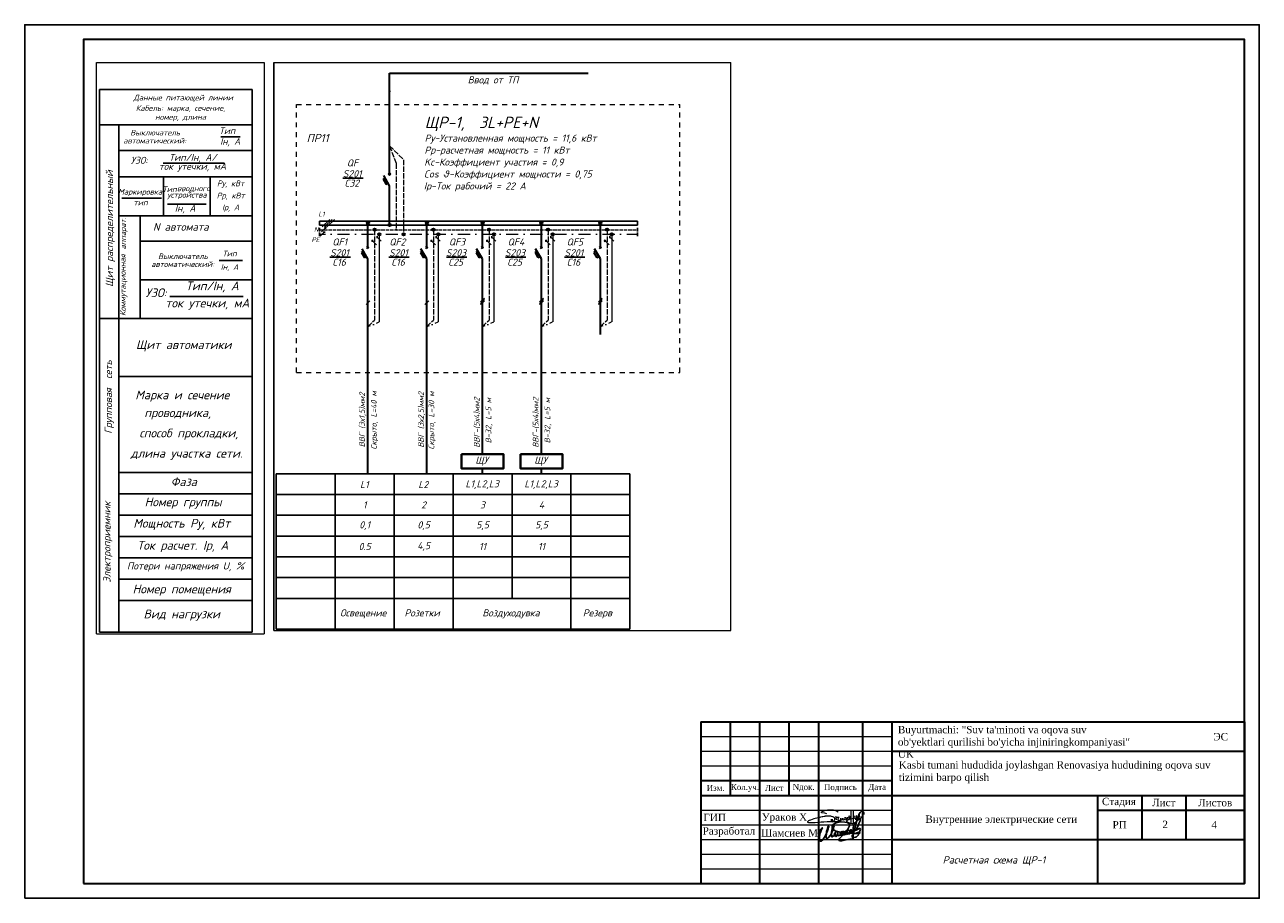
# Model space of a CAD drawing. Header units: metres. Extents: x 705633 to 708863, y 4309165 to 4309462.
# Tile 4 of 25: x 707016 to 707436, y 4309165 to 4309462. Entities that reach past the tile are written whole.
import ezdxf
from ezdxf.enums import TextEntityAlignment as Align

# ---------------------------------------------------------------- set-up
doc = ezdxf.new("R2010")
doc.units = ezdxf.units.M
doc.header["$LTSCALE"] = 0.5
for name, pattern in [('_______A_', [66.666667, 33.333333, -33.333333]), ('ACAD_ISO02W100', [15, 12, -3]), ('штрихпунктир', [800, 200, -200, 0, -200, 200, 0])]:
    doc.linetypes.add(name, pattern=pattern)
doc.layers.get('Defpoints').update_dxf_attribs({"lineweight": 18})
for name, color, linetype, lineweight in [('E_Diagram_a-a-a', 7, 'Continuous', 25), ('E_Diagram_a-a-a @ 1', 7, 'Continuous', 25), ('E_Diagram_b-b-b', 7, 'Continuous', 25), ('Графа', 7, 'Continuous', 30), ('Графа 20', 7, 'Continuous', 20), ('ПЛАН', 250, 'Continuous', 30), ('Слой размерная', 7, 'Continuous', 13), ('Формат', 7, 'Continuous', 25)]:
    doc.layers.add(name, color=color, linetype=linetype, lineweight=lineweight)
doc.layers.add('Рамка', color=7, linetype='Continuous')
doc.layers.add('Титульный лист', color=7, linetype='Continuous')
doc.styles.add('Arial UPS', font='times.ttf', dxfattribs={"height": 2.5})
doc.styles.add('AUDIT_D_200324105431-2', font='isocpeui.ttf')
doc.styles.add('ISO', font='isocpeui.ttf', dxfattribs={"height": 250})
doc.styles.get("Standard").update_dxf_attribs({"font": 'times.ttf'})
doc.styles.add('Times New Roman', font='times.ttf')
doc.styles.add('X_ISO', font='isocpeui.ttf')
doc.styles.add('шод', font='isocpeui.ttf', dxfattribs={"height": 200})
doc.styles.add('ЭОМ схема', font='isocpeui.ttf')

# ---------------------------------------------------------------- blocks, each defined once
blk = doc.blocks.new('земля PE')
for p, q in [((-85, 45), (-85, 125)), ((85, -85), (-85, 85))]:
    blk.add_line(p, q)
blk = doc.blocks.new('нуль N')
blk.add_hatch(color=256).paths.add_polyline_path([(-110, 85, 1), (-60, 85, 1)])
blk.add_line((85, -85), (-85, 85))
blk.add_circle((-85, 85), 25)
blk = doc.blocks.new('A$C194E077B')
at = {"color": 5, "lineweight": 20}
for points in [[(42, -99), (83, -76), (96, -68), (110, -53), (122, -42), (131, -27), (137, -5), (137, 22), (125, 42), (110, 57), (100, 67), (80, 78), (58, 91), (13, 103), (-19, 112), (-87, 112), (-127, 112), (-231, 105), (-249, 100), (-271, 100), (-317, 88), (-348, 80), (-409, 70), (-436, 66), (-497, 49), (-543, 37), (-617, 24), (-665, 5), (-728, -12), (-787, -37), (-841, -58), (-859, -64), (-880, -77), (-894, -91), (-904, -101), (-904, -112), (-894, -123), (-871, -130), (-840, -134), (-808, -134), (-760, -134), (-737, -134), (-654, -127), (-612, -124), (-491, -116), (-389, -109), (-287, -102), (-158, -97), (-39, -97), (85, -89), (174, -89), (222, -82), (269, -75), (318, -67), (369, -63), (369, -63)], [(-162, 200), (-240, 221), (-364, 241), (-364, 276), (-310, 307), (-248, 324), (-145, 351), (-37, 351), (76, 351), (195, 319), (266, 278)], [(0, 0), (0, -92)], [(41, 2), (41, -98)], [(203, -24), (196, 1), (191, 21), (185, 44), (185, 65), (176, 81), (169, 93), (189, 73), (200, 70), (220, 70), (242, 70), (259, 75), (272, 78), (279, 90), (279, 70), (274, 51), (262, 26), (252, 0), (252, -16), (261, -33), (282, -45), (303, -50), (329, -43), (347, -33), (361, -19), (368, -6), (371, 33), (368, -6), (372, -22), (382, -27), (392, -33), (406, -29), (418, -26), (433, -12), (438, -3), (438, 39), (438, -3), (453, -18), (464, -25), (477, -25), (504, -20), (521, -3), (528, 9), (524, 23), (522, 41), (522, 48), (526, 55), (535, 63), (549, 63), (569, 49), (579, 25), (585, 1), (580, -18), (565, -26), (549, -26), (531, -8), (528, 9)], [(835, 300), (835, -171), (799, -177), (729, -165), (620, -121), (593, -75), (602, -42), (665, -20), (730, 7), (798, 17), (885, 36), (885, 36), (905, 45)], [(593, 2), (615, 20), (621, 30), (635, 45), (637, 70), (635, 45), (635, 19), (646, 1), (664, -10), (680, -10), (701, 0), (705, 13), (705, 35), (699, 66), (686, 94), (680, 122)], [(682, 123), (691, 107), (705, 87), (717, 87)], [(748, 299), (746, -138)], [(898, 116), (898, 60), (906, 31), (917, -11)], [(910, 55), (903, 116)], [(952, -13), (967, 14), (978, 53), (978, 112), (973, 131)], [(962, 114), (967, 97), (978, 53), (987, 20), (1013, 5), (1032, 10), (1061, 39), (1076, 96), (1076, 123), (1074, 180)], [(1064, 182), (1056, 151), (1045, 113), (1045, 80), (1055, 46), (1070, 20), (1088, 9), (1109, 9), (1132, 31), (1138, 57), (1138, 93)]]:
    blk.add_lwpolyline(points, dxfattribs=at)
for centre, radius, start, end in [((681, 122), 1.13, 41.4, 190.5897), ((901, 116), 2.8, 15.3098, 164.5601), ((899, 54), 10.7, 301.2071, 10.1496), ((979, 116), 16.6, 111.912, 188.6151), ((1068, 178), 5.72, 18.1801, 138.9915), ((935, -4), 19.1, 202.8625, 330.9274)]:
    blk.add_arc(centre, radius, start, end, dxfattribs=at)
blk = doc.blocks.new('подпись')
at = {"color": 5, "lineweight": 25, "ltscale": 100}
for points in [[(0, 0), (-197, 126), (-197, 309), (-123, 591), (567, 1632), (953, 2109), (1273, 2414), (1527, 2589), (1215, 1792), (928, 1029), (653, 301), (452, -351), (337, -1266), (279, -1948), (312, -2490), (402, -2825), (550, -3092), (838, -3149), (1109, -3069), (1379, -2844), (1823, -2349), (2373, -1422), (2702, -820), (3274, 231), (3712, 1254), (3950, 2044), (4122, 2646), (4211, 2957), (4211, 3165), (4040, 3165), (3851, 2974), (3638, 2341), (3506, 1674), (3350, 976), (3274, 231), (3120, -1415), (3120, -1857), (3317, -2036), (3605, -2048), (3851, -1891), (4171, -1590), (4828, -736), (5198, -126), (5526, 553), (5978, 1354), (6150, 1952), (6273, 2417), (6429, 2974), (6479, 3340), (6421, 3531), (6214, 3468), (6044, 3207), (5855, 2707), (5740, 2219), (5543, 1396), (5452, 721), (5411, -824), (5461, -1293), (5617, -1293), (5822, -1224), (5929, -1113), (6273, -759), (6627, -458), (6988, -4), (7045, 320), (6939, 431), (6799, 332), (6709, 53), (6700, -324), (6717, -835), (6955, -991), (7218, -1090), (7530, -1056), (7694, -915), (7834, -793), (8039, -515), (8113, -294), (8146, 53), (8129, 576), (7965, 831), (7710, 907), (7407, 862), (7218, 698), (7054, 351), (7012, -4), (7054, -324), (7210, -671), (7456, -747), (7694, -660), (7883, -515), (8055, -370), (8146, -202), (8211, -4), (8129, 65), (7973, -160), (7990, -469), (8055, -770), (8417, -824), (8712, -759), (8967, -637), (9230, -458), (9509, -225), (9780, -15), (9977, 286), (10034, 629), (9977, 831), (9706, 907), (9468, 785), (9279, 553), (9098, 198), (9041, -149), (9090, -435), (9369, -602), (9706, -648), (9911, -480), (10174, -225), (10420, 42), (10510, 297), (10584, 698), (10568, 919), (10420, 1029), (10207, 976), (10010, 698), (9886, 419), (9854, 19), (9886, -271), (10108, -435), (10412, -458), (10855, -458), (11085, -347), (11274, -149), (11545, 88), (11791, 343), (11865, 530), (11800, 896), (11520, 1098), (11241, 1098), (11052, 907), (10962, 553), (11020, 187), (11274, -191), (11611, -271), (12013, -206), (12284, -46), (12596, 210), (12842, 507), (13056, 896), (13064, 1239), (12933, 1437), (12686, 1510), (12407, 1510), (12169, 1251), (12046, 946), (12071, 358), (12292, 92), (12686, -76), (13105, -8), (13524, 259), (13779, 480), (13959, 751), (13992, 1163), (14008, 1575), (13828, 1742), (13549, 1720), (13302, 1476), (13261, 1174), (13327, 717), (13639, 595), (14017, 648), (14362, 782), (14731, 961), (15125, 1228), (15511, 1540), (15955, 2143), (16685, 3313), (17038, 4339), (17548, 5552), (17580, 6032), (17392, 6143), (17194, 6143), (16833, 5990), (16193, 5479), (15462, 4778), (15068, 4042), (14772, 3424), (14616, 2547), (14575, 1575), (14534, -259), (14624, -1304), (14608, -1571), (14509, -1796), (14378, -1750), (14378, -1449), (14821, 583), (15035, 1498), (15240, 2360), (16053, 5014), (16858, 7447), (17203, 8388), (17548, 9017), (17942, 9475), (18172, 9647), (18574, 9475), (18829, 9334), (19058, 8846), (19149, 8160)], [(14813, -2173), (13228, -2295), (12276, -2455), (10970, -2715), (9780, -2959), (9016, -3058), (8614, -2879), (8515, -2555), (8819, -2032), (9180, -1590), (9599, -1129), (10954, 61), (11537, 782), (12276, 1910), (12785, 2795), (12982, 3378), (13007, 3779), (12842, 4164), (12440, 4484), (11980, 4724), (11052, 4945), (9525, 5029), (7850, 4785), (6725, 4362), (5978, 3759), (5699, 3115), (5715, 2555), (5855, 2131), (6339, 1670), (6963, 1285), (8031, 946), (9985, 480), (11405, 252), (12851, 210), (14312, 153), (14780, 175)], [(14756, 172), (16102, 122), (16866, 194), (17342, 294), (17531, 404), (17416, 522), (16973, 572), (16603, 553), (16119, 435), (15404, 153), (14945, -65), (14608, -267), (14370, -477), (14238, -785), (14206, -1216), (14353, -1502), (14977, -1605), (15593, -1453), (16004, -1266), (16423, -927), (16726, -557), (16907, -175), (17104, 362), (17285, 824), (17531, 1521), (17638, 2009), (17498, 2238), (17104, 2219), (16464, 1842), (15823, 1502), (15437, 1373), (15347, 1350), (15306, 1350)]]:
    blk.add_lwpolyline(points, dxfattribs=at)
blk = doc.blocks.new('shtamp')
at = {"layer": 'Графа'}
for p, q in [((-958.64, -109.4), (-773.64, -109.4)), ((-958.64, -109.4), (-958.64, -164.4)), ((-948.64, -109.4), (-948.64, -134.4)), ((-938.64, -109.4), (-938.64, -164.4)), ((-928.64, -109.4), (-928.64, -134.4)), ((-918.64, -109.4), (-918.64, -164.4)), ((-903.64, -109.4), (-903.64, -164.4)), ((-893.64, -109.4), (-893.64, -164.4)), ((-773.64, -109.4), (-773.64, -164.4)), ((-893.64, -119.4), (-773.64, -119.4)), ((-958.64, -129.4), (-893.64, -129.4)), ((-958.64, -134.4), (-773.64, -134.4)), ((-823.64, -134.4), (-823.64, -164.4)), ((-808.64, -134.4), (-808.64, -149.4)), ((-793.64, -134.4), (-793.64, -149.4)), ((-823.64, -139.4), (-773.64, -139.4)), ((-893.64, -149.4), (-773.64, -149.4)), ((-958.64, -164.4), (-773.64, -164.4))]:
    blk.add_line(p, q, dxfattribs=at)
at = {"layer": 'Графа 20'}
for p, q in [((-958.64, -114.4), (-893.64, -114.4)), ((-958.64, -119.4), (-893.64, -119.4)), ((-958.64, -124.4), (-893.64, -124.4)), ((-958.64, -139.4), (-893.64, -139.4)), ((-958.64, -144.4), (-893.64, -144.4)), ((-958.64, -149.4), (-893.64, -149.4)), ((-958.64, -154.4), (-893.64, -154.4)), ((-958.64, -159.4), (-893.64, -159.4))]:
    blk.add_line(p, q, dxfattribs=at)
at = {"color": 7, "lineweight": 30, "xscale": 0.008941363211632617, "yscale": 0.008941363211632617, "zscale": 0.008941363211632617}
blk.add_blockref('A$C194E077B', (-914.26, -142.47), dxfattribs=at)
at = {"color": 0, "linetype": 'ByBlock', "lineweight": 25, "xscale": 0.0008018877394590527, "yscale": 0.0008018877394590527, "zscale": 0.0008018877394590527}
blk.add_blockref('подпись', (-918.5, -147.47), dxfattribs=at)
at = {"layer": 'ПЛАН', "color": 18, "lineweight": 9, "true_color": 0x000000, "insert": (-957.73, -140.68), "char_height": 2.5, "width": 7.3567, "attachment_point": 1, "line_spacing_factor": 0.6, "style": 'Times New Roman'}
blk.add_mtext('ГИП', dxfattribs=at)
at = {"layer": 'Слой размерная', "color": 7, "lineweight": 20, "attachment_point": 5}
for s, insert, char_height, width in [('{\\fTimes New Roman|b0|i0|c204|p18;Изм.}', (-953.59, -131.9), 2, 10.0865), ('{\\fTimes New Roman|b0|i0|c204|p18;Кол.уч.}', (-943.59, -131.9), 2, 9.9135), ('{\\fTimes New Roman|b0|i0|c204|p18;Лист}', (-933.64, -131.9), 2, 10), ('{\\fTimes New Roman|b0|i0|c0|p18;N\\fTimes New Roman|b0|i0|c204|p18;док.}', (-923.64, -131.86), 2, 10), ('{\\fTimes New Roman|b0|i0|c204|p18;Подпись}', (-911.14, -131.9), 2, 15), ('{\\fTimes New Roman|b0|i0|c204|p18;Дата}', (-898.64, -131.9), 2, 10), ('{\\fTimes New Roman|b0|i0|c204|p18;РП}', (-816.15, -144.4, -293.72), 2.5, 20), ('4', (-783.99, -144.4, -293.72), 2.5, 20)]:
    blk.add_mtext(s, dxfattribs=dict(at, insert=insert, char_height=char_height, width=width))
at = {"layer": 'Слой размерная', "color": 7, "linetype": 'Continuous', "lineweight": 20, "char_height": 2.5, "attachment_point": 5}
for s, insert, width in [('{\\fTimes New Roman|b0|i0|c204|p18;Стадия}', (-816.39, -136.85, -293.72), 20), ('{\\fTimes New Roman|b0|i0|c204|p18;Лист}', (-801.14, -136.85, -293.72), 15), ('{\\fTimes New Roman|b0|i0|c204|p18;Листов}', (-783.64, -136.9, -293.72), 20)]:
    blk.add_mtext(s, dxfattribs=dict(at, insert=insert, width=width))
at = {"layer": 'Титульный лист', "linetype": 'Continuous', "ltscale": 1000, "char_height": 2.5, "attachment_point": 1, "style": 'Arial UPS'}
for s, insert, width in [('\\pxql;{\\C7;Buyurtmachi: "Suv ta\'minoti va oqova suv ob\'yektlari qurilishi bo\'yicha injiniringkompaniyasi" UK}', (-891.58, -110.81), 80.0407), ('{\\C250;ЭС}', (-784.28, -113.21), 65.1575), ('\\pxql;{\\H1.00436x;\\C7;Kasbi tumani hududida joylashgan Renovasiya hududining oqova suv\\Ptizimini barpo\\C256; qilish}', (-891.28, -122.79), 134.0404), ('{\\fTimes New Roman|b0|i0|c204|p18;\\C250;Внутренние электрические сети}', (-882.24, -141.25), 65.1575)]:
    blk.add_mtext(s, dxfattribs=dict(at, insert=insert, width=width))
at = {"layer": 'Формат', "color": 7, "ltscale": 100, "char_height": 2.5, "width": 20, "attachment_point": 5}
for s, insert in [('Ураков Х', (-930.18, -142.17)), ('Разработал', (-949.08, -146.89)), ('Шамсиев М', (-928.43, -147.17))]:
    blk.add_mtext(s, dxfattribs=dict(at, insert=insert))

msp = doc.modelspace()

# ---------------------------------------------------------------- hatches: boundary and pattern name
at = {"layer": 'E_Diagram_a-a-a'}
msp.add_hatch(color=0, dxfattribs=at).paths.add_polyline_path([(707118.36, 4309393.2, 1), (707118.36, 4309392.8, 1)])
at = {"layer": 'E_Diagram_a-a-a', "lineweight": 9, "ltscale": 0.01}
for points in [[(707140.57, 4309393.93, 1), (707139.77, 4309393.93, 1)], [(707142.79, 4309392.32, 1), (707141.98, 4309392.32, 1)]]:
    msp.add_hatch(color=0, dxfattribs=at).paths.add_polyline_path(points)
at = {"layer": 'E_Diagram_b-b-b', "lineweight": 9}
for points in [[(707133.19, 4309394.57, 1), (707132.39, 4309394.57, 1)], [(707153.24, 4309394.57, 1), (707152.44, 4309394.57, 1)], [(707172.18, 4309394.57, 1), (707171.38, 4309394.57, 1)], [(707192.23, 4309394.57, 1), (707191.43, 4309394.57, 1)], [(707212.28, 4309394.57, 1), (707211.48, 4309394.57, 1)], [(707135.44, 4309392.31, 1), (707134.63, 4309392.31, 1)], [(707137.04, 4309390.78, 1), (707136.24, 4309390.78, 1)], [(707145.32, 4309390.79, 1), (707144.52, 4309390.79, 1)], [(707155.48, 4309392.31, 1), (707154.68, 4309392.31, 1)], [(707157.09, 4309390.78, 1), (707156.29, 4309390.78, 1)], [(707174.43, 4309392.31, 1), (707173.63, 4309392.31, 1)], [(707176.03, 4309390.78, 1), (707175.23, 4309390.78, 1)], [(707194.48, 4309392.31, 1), (707193.67, 4309392.31, 1)], [(707196.08, 4309390.78, 1), (707195.28, 4309390.78, 1)], [(707214.52, 4309392.31, 1), (707213.72, 4309392.31, 1)], [(707216.13, 4309390.78, 1), (707215.33, 4309390.78, 1)]]:
    msp.add_hatch(color=0, dxfattribs=at).paths.add_polyline_path(points)

# ---------------------------------------------------------------- linework, layer by layer
at = {"color": 0, "lineweight": 40}
for points in [[(707164.61, 4309315.99), (707178.96, 4309315.99), (707178.96, 4309311.2), (707164.61, 4309311.2)], [(707184.65, 4309315.99), (707199.01, 4309315.99), (707199.01, 4309311.2), (707184.65, 4309311.2)]]:
    msp.add_lwpolyline(points, close=True, dxfattribs=at)
at = {"layer": 'Defpoints', "color": 0, "ltscale": 0.01}
for p, q in [((707040.46, 4309449.13), (707097.52, 4309449.13)), ((707040.46, 4309254.98), (707040.46, 4309449.13)), ((707097.52, 4309449.13), (707097.52, 4309254.98)), ((707100.82, 4309256.02), (707100.82, 4309449.13)), ((707256.23, 4309256.02), (707256.23, 4309449.13)), ((707100.82, 4309256.02), (707256.23, 4309256.02))]:
    msp.add_line(p, q, dxfattribs=at)
at = {"layer": 'Defpoints', "color": 0, "linetype": 'Continuous', "lineweight": 9}
for p, q in [((707100.82, 4309449.13), (707100.82, 4309256.02)), ((707040.46, 4309254.98), (707097.52, 4309254.98))]:
    msp.add_line(p, q, dxfattribs=at)
at = {"layer": 'Defpoints', "color": 7, "ltscale": 0.01}
msp.add_line((707100.82, 4309449.13), (707256.23, 4309449.13), dxfattribs=at)
at = {"layer": 'E_Diagram_a-a-a', "color": 0, "lineweight": 30, "ltscale": 0.01}
for p, q in [((707140.16, 4309411.27), (707140.17, 4309445.56)), ((707140.16, 4309407.25), (707138.15, 4309410.72)), ((707140.17, 4309393.93), (707140.16, 4309407.25)), ((707132.79, 4309309.34), (707132.79, 4309359.21)), ((707152.84, 4309309.34), (707152.84, 4309359.21)), ((707171.78, 4309315.99), (707171.78, 4309359.21)), ((707191.83, 4309315.99), (707191.83, 4309359.21)), ((707171.78, 4309309.34), (707171.78, 4309311.2)), ((707191.83, 4309309.34), (707191.83, 4309311.2))]:
    msp.add_line(p, q, dxfattribs=at)
at = {"layer": 'E_Diagram_a-a-a', "color": 0, "linetype": 'ByBlock', "lineweight": 30, "ltscale": 0.01}
msp.add_line((707140.17, 4309445.56), (707207.73, 4309445.56), dxfattribs=at)
at = {"layer": 'E_Diagram_a-a-a', "color": 0, "ltscale": 0.01}
for p, q in [((707041.47, 4309439.97), (707041.47, 4309255.56)), ((707041.47, 4309439.97), (707093.4, 4309439.97)), ((707093.4, 4309439.97), (707093.4, 4309255.56)), ((707041.47, 4309428.02), (707093.4, 4309428.02)), ((707048.07, 4309255.56), (707048.07, 4309428.02)), ((707082.72, 4309423.96), (707089.32, 4309423.96)), ((707048.07, 4309419.25), (707093.4, 4309419.25)), ((707063.08, 4309414.96), (707083.87, 4309414.96)), ((707048.07, 4309410.27), (707093.4, 4309410.27)), ((707063.25, 4309397.07), (707063.25, 4309410.27)), ((707079.09, 4309397.07), (707079.09, 4309410.27)), ((707131.14, 4309409.83), (707124.2, 4309409.83)), ((707049.1, 4309403.01), (707062.57, 4309403.01)), ((707064.57, 4309401.03), (707077.77, 4309401.03)), ((707048.07, 4309397.07), (707093.4, 4309397.07)), ((707055.33, 4309362.09), (707055.33, 4309397.07)), ((707116.33, 4309395.21), (707116.33, 4309393.93)), ((707119.8, 4309395.85), (707117.23, 4309393.28)), ((707120.61, 4309395.85), (707118.05, 4309393.28)), ((707121.43, 4309395.85), (707118.86, 4309393.28)), ((707224.44, 4309395.21), (707224.44, 4309393.93)), ((707116.33, 4309392.96), (707116.33, 4309391.68)), ((707116.33, 4309391.43), (707116.33, 4309390.15)), ((707224.44, 4309392.96), (707224.44, 4309391.68)), ((707224.44, 4309391.43), (707224.44, 4309390.15)), ((707055.33, 4309388.49), (707093.4, 4309388.49)), ((707082.16, 4309381.81), (707090.08, 4309381.81)), ((707126.82, 4309382.96), (707119.87, 4309382.96)), ((707146.87, 4309382.96), (707139.92, 4309382.96)), ((707166.46, 4309382.96), (707159.51, 4309382.96)), ((707186.51, 4309382.96), (707179.56, 4309382.96)), ((707206.55, 4309382.96), (707199.61, 4309382.96)), ((707055.33, 4309375.29), (707093.4, 4309375.29)), ((707065.4, 4309369.68), (707090.34, 4309369.68)), ((707041.47, 4309362.09), (707093.4, 4309362.09)), ((707048.07, 4309342.45), (707093.4, 4309342.45)), ((707048.07, 4309309.84), (707093.4, 4309309.84)), ((707101.62, 4309309.34), (707101.62, 4309256.58)), ((707121.66, 4309309.34), (707121.66, 4309256.58)), ((707141.71, 4309309.34), (707141.71, 4309256.58)), ((707161.76, 4309309.34), (707161.76, 4309256.58)), ((707181.81, 4309309.34), (707181.81, 4309267)), ((707201.85, 4309309.34), (707201.85, 4309256.58)), ((707221.9, 4309309.34), (707221.9, 4309256.58)), ((707048.07, 4309302.58), (707093.4, 4309302.58)), ((707048.07, 4309295.32), (707093.4, 4309295.32)), ((707048.07, 4309288.06), (707093.4, 4309288.06)), ((707048.07, 4309280.8), (707093.4, 4309280.8)), ((707048.07, 4309273.54), (707093.4, 4309273.54)), ((707048.07, 4309266.28), (707093.4, 4309266.28)), ((707041.47, 4309255.56), (707093.4, 4309255.56))]:
    msp.add_line(p, q, dxfattribs=at)
at = {"layer": 'E_Diagram_a-a-a', "color": 0, "lineweight": 9, "ltscale": 0.01}
msp.add_line((707140.45, 4309439.32), (707139.88, 4309439.93), dxfattribs=at)
at = {"layer": 'E_Diagram_a-a-a', "color": 0, "linetype": '_______A_', "lineweight": 15, "ltscale": 0.1}
for p, q in [((707108.47, 4309343.81), (707108.47, 4309434.95)), ((707108.47, 4309434.95), (707238.86, 4309434.95)), ((707238.86, 4309343.8), (707238.86, 4309434.95)), ((707108.47, 4309343.81), (707238.86, 4309343.8))]:
    msp.add_line(p, q, dxfattribs=at)
at = {"layer": 'E_Diagram_a-a-a', "color": 0, "linetype": 'ACAD_ISO02W100', "lineweight": 9, "ltscale": 0.3}
for p, q in [((707140.16, 4309420.83), (707142.4, 4309414.87)), ((707140.16, 4309420.83), (707144.93, 4309416.06)), ((707142.4, 4309414.87), (707142.4, 4309392.32)), ((707144.93, 4309416.06), (707144.92, 4309390.79))]:
    msp.add_line(p, q, dxfattribs=at)
at = {"layer": 'E_Diagram_a-a-a', "color": 0, "lineweight": 40, "ltscale": 0.01}
for p, q in [((707139.8, 4309410.91), (707140.52, 4309411.64)), ((707140.52, 4309410.91), (707139.8, 4309411.64))]:
    msp.add_line(p, q, dxfattribs=at)
at = {"layer": 'E_Diagram_a-a-a', "color": 0, "ltscale": 0.02}
for p, q in [((707116.33, 4309395.21), (707224.44, 4309395.21)), ((707116.33, 4309393.93), (707224.44, 4309393.93))]:
    msp.add_line(p, q, dxfattribs=at)
at = {"layer": 'E_Diagram_a-a-a', "color": 0, "linetype": 'ACAD_ISO02W100', "lineweight": 9, "ltscale": 0.2}
msp.add_line((707116.33, 4309392.32), (707224.44, 4309392.32), dxfattribs=at)
at = {"layer": 'E_Diagram_a-a-a', "color": 0, "linetype": 'штрихпунктир', "lineweight": 9, "ltscale": 0.02}
msp.add_line((707116.33, 4309390.79), (707224.44, 4309390.79), dxfattribs=at)
at = {"layer": 'E_Diagram_a-a-a', "color": 0}
for p, q in [((707116.51, 4309390.11), (707117.87, 4309391.47)), ((707117, 4309391.64), (707118.36, 4309393)), ((707117.55, 4309391.47), (707118.19, 4309391.47))]:
    msp.add_line(p, q, dxfattribs=at)
at = {"layer": 'E_Diagram_a-a-a', "color": 7, "ltscale": 0.01}
for p, q in [((707101.62, 4309309.34), (707221.9, 4309309.34)), ((707101.62, 4309302.28), (707221.9, 4309302.28)), ((707101.62, 4309295.23), (707221.9, 4309295.23)), ((707101.62, 4309288.17), (707221.9, 4309288.17)), ((707101.62, 4309281.11), (707221.9, 4309281.11)), ((707101.62, 4309274.06), (707221.9, 4309274.06)), ((707101.62, 4309267), (707221.9, 4309267)), ((707101.62, 4309256.58), (707221.9, 4309256.58))]:
    msp.add_line(p, q, dxfattribs=at)
at = {"layer": 'E_Diagram_a-a-a', "color": 0}
msp.add_circle((707118.36, 4309393), 0.201, dxfattribs=at)
at = {"layer": 'E_Diagram_a-a-a', "color": 0, "lineweight": 30, "ltscale": 0.01}
msp.add_circle((707140.17, 4309393.93), 0.401, dxfattribs=at)
at = {"layer": 'E_Diagram_b-b-b', "color": 0, "lineweight": 35}
for p, q in [((707137.96, 4309409.46), (707138.65, 4309409.86)), ((707137.96, 4309409.46), (707138.96, 4309407.72)), ((707138.96, 4309407.72), (707139.66, 4309408.12)), ((707132.79, 4309386.25), (707132.79, 4309394.57)), ((707152.84, 4309386.25), (707152.84, 4309394.57)), ((707171.78, 4309386.25), (707171.78, 4309394.57)), ((707191.83, 4309386.25), (707191.83, 4309394.57)), ((707211.88, 4309386.25), (707211.88, 4309394.57)), ((707130.59, 4309384.58), (707131.29, 4309384.99)), ((707132.79, 4309382.38), (707130.79, 4309385.85)), ((707132.43, 4309385.89), (707133.15, 4309386.61)), ((707133.15, 4309385.89), (707132.43, 4309386.61)), ((707150.64, 4309384.58), (707151.33, 4309384.99)), ((707152.84, 4309382.38), (707150.83, 4309385.85)), ((707152.48, 4309385.89), (707153.2, 4309386.61)), ((707153.2, 4309385.89), (707152.48, 4309386.61)), ((707169.59, 4309384.58), (707170.28, 4309384.99)), ((707171.78, 4309382.38), (707169.78, 4309385.85)), ((707171.42, 4309385.89), (707172.15, 4309386.61)), ((707172.15, 4309385.89), (707171.42, 4309386.61)), ((707189.63, 4309384.58), (707190.33, 4309384.99)), ((707191.83, 4309382.38), (707189.83, 4309385.85)), ((707191.47, 4309385.89), (707192.19, 4309386.61)), ((707192.19, 4309385.89), (707191.47, 4309386.61)), ((707209.68, 4309384.58), (707210.37, 4309384.99)), ((707211.88, 4309382.38), (707209.87, 4309385.85)), ((707211.52, 4309385.89), (707212.24, 4309386.61)), ((707212.24, 4309385.89), (707211.52, 4309386.61)), ((707130.59, 4309384.58), (707131.6, 4309382.85)), ((707131.6, 4309382.85), (707132.29, 4309383.25)), ((707132.79, 4309356.75), (707132.79, 4309382.38)), ((707150.64, 4309384.58), (707151.64, 4309382.85)), ((707151.64, 4309382.85), (707152.34, 4309383.25)), ((707152.84, 4309356.75), (707152.84, 4309382.38)), ((707169.59, 4309384.58), (707170.59, 4309382.85)), ((707170.59, 4309382.85), (707171.28, 4309383.25)), ((707171.78, 4309356.75), (707171.78, 4309382.38)), ((707189.63, 4309384.58), (707190.64, 4309382.85)), ((707190.64, 4309382.85), (707191.33, 4309383.25)), ((707191.83, 4309356.75), (707191.83, 4309382.38)), ((707209.68, 4309384.58), (707210.68, 4309382.85)), ((707210.68, 4309382.85), (707211.38, 4309383.25)), ((707211.88, 4309356.75), (707211.88, 4309382.38))]:
    msp.add_line(p, q, dxfattribs=at)
at = {"layer": 'E_Diagram_b-b-b', "color": 0, "linetype": 'ACAD_ISO02W100', "lineweight": 9, "ltscale": 0.3}
for p, q in [((707135.04, 4309392.31), (707135.04, 4309361.63)), ((707155.08, 4309392.31), (707155.08, 4309361.63)), ((707174.03, 4309392.31), (707174.03, 4309361.63)), ((707194.08, 4309392.31), (707194.08, 4309361.63)), ((707214.12, 4309392.31), (707214.12, 4309361.63)), ((707132.79, 4309359.39), (707135.04, 4309361.63)), ((707152.84, 4309359.39), (707155.08, 4309361.63)), ((707171.78, 4309359.39), (707174.03, 4309361.63)), ((707191.83, 4309359.39), (707194.08, 4309361.63)), ((707211.88, 4309359.39), (707214.12, 4309361.63))]:
    msp.add_line(p, q, dxfattribs=at)
at = {"layer": 'E_Diagram_b-b-b', "color": 0, "linetype": 'штрихпунктир', "lineweight": 9}
for p, q in [((707136.64, 4309390.78), (707136.64, 4309360.98)), ((707156.69, 4309390.78), (707156.69, 4309360.98)), ((707175.63, 4309390.78), (707175.63, 4309360.98)), ((707195.68, 4309390.78), (707195.68, 4309360.98)), ((707215.73, 4309390.78), (707215.73, 4309360.98))]:
    msp.add_line(p, q, dxfattribs=at)
at = {"layer": 'E_Diagram_b-b-b', "color": 0}
for p, q in [((707132.15, 4309366.9), (707133.43, 4309368.19)), ((707152.2, 4309366.9), (707153.48, 4309368.19)), ((707171.14, 4309367.78), (707172.42, 4309369.07)), ((707171.14, 4309367.3), (707172.42, 4309368.59)), ((707171.14, 4309366.9), (707172.42, 4309368.19)), ((707191.19, 4309367.78), (707192.47, 4309369.07)), ((707191.19, 4309367.3), (707192.47, 4309368.59)), ((707191.19, 4309366.9), (707192.47, 4309368.19)), ((707211.24, 4309367.78), (707212.52, 4309369.07)), ((707211.24, 4309367.3), (707212.52, 4309368.59)), ((707211.24, 4309366.9), (707212.52, 4309368.19))]:
    msp.add_line(p, q, dxfattribs=at)
at = {"layer": 'E_Diagram_b-b-b', "color": 0, "linetype": 'штрихпунктир', "lineweight": 9, "ltscale": 0.01}
for p, q in [((707132.79, 4309359.39), (707136.64, 4309360.98)), ((707152.84, 4309359.39), (707156.69, 4309360.98)), ((707171.78, 4309359.39), (707175.63, 4309360.98)), ((707191.83, 4309359.39), (707195.68, 4309360.98)), ((707211.88, 4309359.39), (707215.73, 4309360.98))]:
    msp.add_line(p, q, dxfattribs=at)
at = {"layer": 'E_Diagram_b-b-b', "color": 0, "lineweight": 30}
for centre in [(707132.79, 4309394.57), (707152.84, 4309394.57), (707171.78, 4309394.57), (707191.83, 4309394.57), (707211.88, 4309394.57), (707135.04, 4309392.31), (707136.64, 4309390.79), (707144.92, 4309390.79), (707155.08, 4309392.31), (707156.69, 4309390.79), (707174.03, 4309392.31), (707175.63, 4309390.79), (707194.08, 4309392.31), (707195.68, 4309390.79), (707214.12, 4309392.31), (707215.73, 4309390.79)]:
    msp.add_circle(centre, 0.401, dxfattribs=at)
at = {"layer": 'Рамка', "color": 0, "linetype": 'ByBlock', "lineweight": 25}
msp.add_lwpolyline([(707016.03, 4309165.03), (707436.03, 4309165.03), (707436.03, 4309462.03), (707016.03, 4309462.03)], close=True, dxfattribs=at)
at = {"layer": 'Рамка', "color": 18, "lineweight": 30, "true_color": 0x000000}
msp.add_lwpolyline([(707036.03, 4309170.03), (707431.03, 4309170.03), (707431.03, 4309457.03), (707036.03, 4309457.03)], close=True, dxfattribs=at)

# ---------------------------------------------------------------- block references
at = {"color": 1, "lineweight": 50}
msp.add_blockref('shtamp', (708204.66, 4309334.43), dxfattribs=at)
at = {"layer": 'E_Diagram_b-b-b', "color": 0, "lineweight": 9, "xscale": 0.00801900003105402, "yscale": 0.00801900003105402, "zscale": 0.00801900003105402}
for name, p in [('земля PE', (707136.64, 4309389.11)), ('земля PE', (707156.69, 4309389.11)), ('земля PE', (707175.63, 4309389.11)), ('земля PE', (707195.68, 4309389.11)), ('земля PE', (707215.73, 4309389.11)), ('нуль N', (707135.05, 4309387.85)), ('нуль N', (707155.09, 4309387.85)), ('нуль N', (707174.04, 4309387.85)), ('нуль N', (707194.09, 4309387.85)), ('нуль N', (707214.13, 4309387.85))]:
    msp.add_blockref(name, p, dxfattribs=at)

# ---------------------------------------------------------------- texts
at = {"insert": (707403.06, 4309191.4), "char_height": 2.5, "width": 2.7364, "attachment_point": 1}
msp.add_mtext('2', dxfattribs=at)
at = {"linetype": 'Continuous', "insert": (707345.77, 4309177.75), "char_height": 2.5, "attachment_point": 5, "style": 'ISO'}
msp.add_mtext_dynamic_manual_height_columns('{\\C256;\\c0;Расчетная схема ЩР-1}', width=43.0068, gutter_width=0.01, heights=[0], dxfattribs=at)
at = {"layer": 'E_Diagram_a-a-a', "color": 0, "ltscale": 0.01}
for s, height, style, p in [('Ввод от ТП', 2.406, 'AUDIT_D_200324105431-2', (707166.74, 4309442.08)), ('ЩР-1,  3L+PЕ+N ', 3.8491, 'AUDIT_D_200324105431-2', (707152.1, 4309426.9)), ('ПР11', 2.772, 'ЭОМ схема', (707111.93, 4309422.13)), ('Ру-Установленная мощность = 11,6 кВт', 2.4057, 'AUDIT_D_200324105431-2', (707152.1, 4309422.28)), ('Рр-расчетная мощность = 11 кВт', 2.4057, 'AUDIT_D_200324105431-2', (707152.03, 4309418.21)), ('Kc-Коэффициент участия = 0,9', 2.4057, 'AUDIT_D_200324105431-2', (707151.96, 4309414.14)), ('Сos θ-Коэффициент мощности = 0,75', 2.4057, 'AUDIT_D_200324105431-2', (707151.89, 4309410.07)), ('Iр-Ток рабочий = 22 А', 2.4057, 'AUDIT_D_200324105431-2', (707151.82, 4309406)), ('Щит автоматики', 2.97, 'ЭОМ схема', (707053.86, 4309351.75)), ('Марка и сечение ', 2.97, 'ЭОМ схема', (707053.65, 4309334.68)), ('проводника,', 2.97, 'ЭОМ схема', (707056.72, 4309328.64)), (' способ прокладки, ', 2.97, 'ЭОМ схема', (707053.15, 4309321.73)), ('длина участка сети.', 2.97, 'ЭОМ схема', (707052.08, 4309314.83))]:
    msp.add_text(s, height=height, dxfattribs=dict(at, style=style)).set_placement(p)
for s, height, style, p in [('Данные питающей линии', 1.9008, 'ЭОМ схема', (707069.97, 4309436.99)), ('Кабель: марка, сечение,', 1.9008, 'ЭОМ схема', (707069.04, 4309433.44)), ('номер, длина', 1.9008, 'ЭОМ схема', (707069.04, 4309430.4)), ('Тип ', 2.281, 'ЭОМ схема', (707085.62, 4309425.96)), ('автоматический:', 1.9008, 'ЭОМ схема', (707060.26, 4309422.6)), ('Выключатель', 1.9008, 'ЭОМ схема', (707060.4, 4309425.33)), ('Iн, А', 2.281, 'ЭОМ схема', (707085.91, 4309422.06)), ('УЗО:', 2.376, 'ЭОМ схема', (707054.98, 4309415.93)), ('ток утечки, мА', 2.376, 'ЭОМ схема', (707073.11, 4309413.57)), ('Тип/Iн, А/', 2.376, 'ЭОМ схема', (707073.22, 4309416.64)), ('Маркировка', 1.901, 'ЭОМ схема', (707055.29, 4309404.97)), ('Тип', 1.901, 'ЭОМ схема', (707065.33, 4309406.12)), ('вводного', 1.901, 'ЭОМ схема', (707073.46, 4309406.23)), ('Ру, кВт', 1.98, 'ЭОМ схема', (707086.07, 4309407.81)), ('тип', 1.901, 'ЭОМ схема', (707055.46, 4309401.57)), ('устройства', 1.901, 'ЭОМ схема', (707071.23, 4309403.93)), ('Рр, кВт', 1.98, 'ЭОМ схема', (707086.1, 4309403.67)), ('Iн, А', 2.376, 'ЭОМ схема', (707070.62, 4309399.35)), ('Iр, А', 1.98, 'ЭОМ схема', (707086.1, 4309399.67)), ('N автомата', 2.614, 'ЭОМ схема', (707069.14, 4309393.29)), ('Тип', 1.901, 'ЭОМ схема', (707085.73, 4309384.24)), ('автоматический:', 1.9008, 'ЭОМ схема', (707069.79, 4309380.63)), ('Выключатель', 1.9008, 'ЭОМ схема', (707069.86, 4309383.31)), ('Iн, А', 1.901, 'ЭОМ схема', (707085.73, 4309379.44)), ('УЗО:', 2.97, 'ЭОМ схема', (707060.73, 4309370.91)), ('Тип/Iн, А', 2.97, 'ЭОМ схема', (707079.83, 4309372.9)), ('ток утечки, мА', 2.97, 'ЭОМ схема', (707078.16, 4309367)), ('ЩУ', 2.406, 'AUDIT_D_200324105431-2', (707171.49, 4309313.63)), ('ЩУ', 2.406, 'AUDIT_D_200324105431-2', (707191.53, 4309313.63)), ('Фаза  ', 2.97, 'ЭОМ схема', (707072.04, 4309306.66)), ('L1', 2.406, 'AUDIT_D_200324105431-2', (707131.57, 4309305.67)), ('L2', 2.406, 'AUDIT_D_200324105431-2', (707151.61, 4309305.67)), ('L1,L2,L3', 2.406, 'AUDIT_D_200324105431-2', (707171.66, 4309305.67)), ('L1,L2,L3', 2.406, 'AUDIT_D_200324105431-2', (707191.71, 4309305.67)), ('Номер группы', 2.97, 'ЭОМ схема', (707069.92, 4309299.38)), ('1', 2.41, 'AUDIT_D_200324105431-2', (707131.69, 4309298.76)), ('2', 2.41, 'AUDIT_D_200324105431-2', (707151.74, 4309298.76)), ('3', 2.41, 'AUDIT_D_200324105431-2', (707171.78, 4309298.76)), ('4', 2.41, 'AUDIT_D_200324105431-2', (707191.83, 4309298.76)), ('Мощность Ру, кВт', 2.97, 'ЭОМ схема', (707069.45, 4309292.13)), ('0,1', 2.406, 'AUDIT_D_200324105431-2', (707131.69, 4309291.7)), ('0,5', 2.406, 'AUDIT_D_200324105431-2', (707151.74, 4309291.7)), ('5,5', 2.406, 'AUDIT_D_200324105431-2', (707171.78, 4309291.7)), ('5,5', 2.406, 'AUDIT_D_200324105431-2', (707191.83, 4309291.7)), ('Ток расчет. Iр, А', 2.97, 'ЭОМ схема', (707069.78, 4309284.62)), ('0.5', 2.406, 'AUDIT_D_200324105431-2', (707131.69, 4309284.64)), ('4,5', 2.406, 'AUDIT_D_200324105431-2', (707151.74, 4309284.64)), ('11', 2.406, 'AUDIT_D_200324105431-2', (707171.78, 4309284.64)), ('11', 2.406, 'AUDIT_D_200324105431-2', (707191.83, 4309284.64)), ('Потери напряжения U, %%%', 2.475, 'ЭОМ схема', (707070.75, 4309277.71)), ('Номер помещения', 2.97, 'ЭОМ схема', (707069.45, 4309269.78)), ('Вид нагрузки', 2.97, 'ЭОМ схема', (707069.45, 4309261.28))]:
    msp.add_text(s, height=height, dxfattribs=dict(at, style=style)).set_placement(p, align=Align.MIDDLE)
at = {"layer": 'E_Diagram_a-a-a', "color": 0, "ltscale": 0.01, "style": 'AUDIT_D_200324105431-2'}
for s, height, p in [('QF', 2.406, (707127.53, 4309415.03)), ('S201', 2.406, (707127.44, 4309411.36)), ('С32', 2.406, (707127.34, 4309408.16)), ('QF1', 2.406, (707123.2, 4309388.16)), ('QF2', 2.406, (707142.8, 4309388.16)), ('QF3', 2.406, (707163.09, 4309388.16)), ('QF4', 2.406, (707183.14, 4309388.16)), ('QF5', 2.406, (707203.19, 4309388.16)), (' S201 ', 2.406, (707123.12, 4309384.5)), (' S201 ', 2.406, (707143.17, 4309384.5)), ('S203', 2.406, (707162.76, 4309384.5)), ('S203', 2.406, (707182.81, 4309384.5)), ('S201', 2.406, (707202.85, 4309384.5)), ('С16', 2.406, (707123.01, 4309381.3)), ('С16', 2.406, (707143.06, 4309381.3)), ('С25', 2.406, (707162.65, 4309381.3)), ('С25', 2.406, (707182.7, 4309381.3)), ('С16', 2.406, (707202.75, 4309381.3)), ('Освещение', 2.406, (707131.18, 4309262.06)), ('Розетки', 2.406, (707151.23, 4309262.06)), ('Воздуходувка', 2.4057, (707181.46, 4309262.06)), ('Резерв', 2.406, (707210.86, 4309262.06))]:
    msp.add_text(s, height=height, dxfattribs=at).set_placement(p, align=Align.MIDDLE_CENTER)
at = {"layer": 'E_Diagram_a-a-a', "color": 0, "ltscale": 0.01, "style": 'X_ISO'}
for s, height, p in [('Щит распределительный', 2.475, (707045.17, 4309392.71)), ('аппарат.', 1.98, (707049.76, 4309391.02)), ('Коммутационная', 1.98, (707049.69, 4309373.47)), ('Групповая  сеть', 2.475, (707044.83, 4309335.44)), ('Электроприемник', 2.475, (707044.32, 4309286.11))]:
    msp.add_text(s, height=height, rotation=90, dxfattribs=at).set_placement(p, align=Align.MIDDLE)
at = {"layer": 'E_Diagram_a-a-a', "color": 0, "ltscale": 0.01, "style": 'AUDIT_D_200324105431-2'}
msp.add_text('L1', height=1.604, dxfattribs=at).set_placement((707115.89, 4309397.65), align=Align.MIDDLE_LEFT)
for s, height, p in [('N', 1.6, (707115.96, 4309392.45)), ('PE', 1.604, (707116.32, 4309388.93))]:
    msp.add_text(s, height=height, dxfattribs=at).set_placement(p, align=Align.MIDDLE_RIGHT)
at = {"layer": 'E_Diagram_a-a-a @ 1', "color": 0, "ltscale": 0.01, "style": 'шод'}
for s, p in [('ВВГ (3х1,5)мм2 ', (707131.77, 4309318.36)), ('Скрыто, L=40 м', (707135.75, 4309317.59)), ('ВВГ (3х2,5)мм2 ', (707151.82, 4309318.23)), ('Скрыто, L=30 м', (707155.34, 4309317.59)), ('ВВГ-(5х4)мм2 ', (707170.77, 4309318.23)), ('ВВГ-(5х4)мм2 ', (707190.81, 4309318.23)), ('В-32, L=5 м', (707174.74, 4309319.72)), ('В-32, L=5 м', (707194.79, 4309319.72))]:
    msp.add_text(s, height=1.9246, rotation=90, dxfattribs=at).set_placement(p)

doc.saveas('drawing.dxf')
